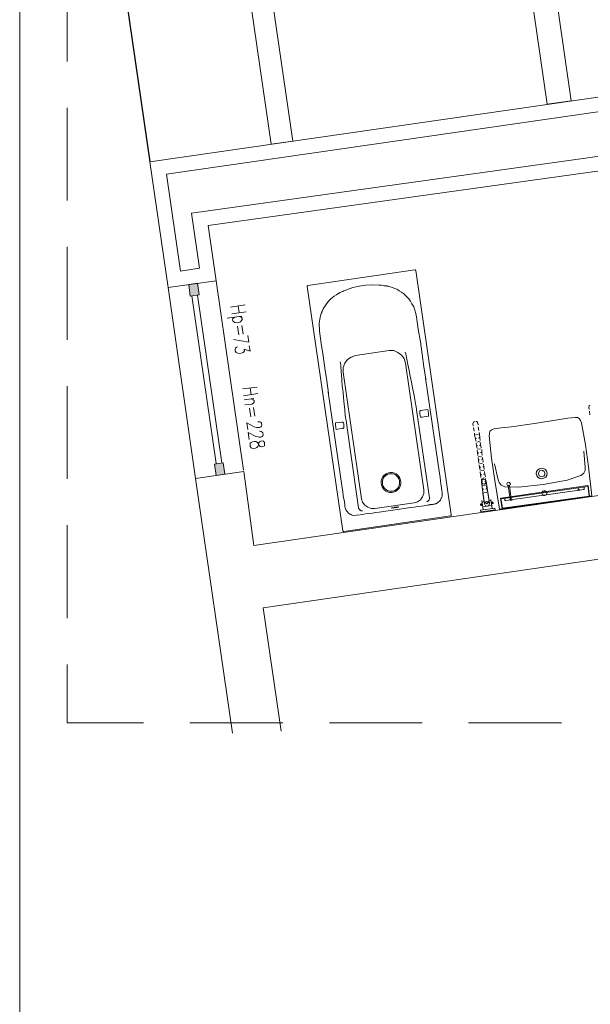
# Model space of a CAD drawing. Header units: millimetres. Extents: x -1256 to 4744, y -2264 to 706.
# Tile 1 of 62: x -1107 to -717, y -1590 to -917. Entities that reach past the tile are written whole.
import ezdxf

# ---------------------------------------------------------------- set-up
doc = ezdxf.new("R2010")
doc.units = ezdxf.units.MM
doc.header["$LTSCALE"] = 0.2
for name, color, linetype in [('A-widok', 41, 'Continuous'), ('A-ściany', 140, 'Continuous'), ('C00-00-00', 7, 'Continuous')]:
    doc.layers.add(name, color=color, linetype=linetype)
doc.layers.add('C97-97-97', color=7, linetype='Continuous', true_color=0x979797)

msp = doc.modelspace()

# ---------------------------------------------------------------- hatches: boundary and pattern name
at = {"layer": 'C00-00-00'}
h = msp.add_hatch(color=256, dxfattribs=at)
h.dxf.hatch_style = 2
h.paths.add_polyline_path([(-990.538, -1105.924), (-991.514, -1097.91), (-985.613, -1097.039)])
h = msp.add_hatch(color=256, dxfattribs=at)
h.dxf.hatch_style = 2
h.paths.add_polyline_path([(-990.538, -1105.924), (-984.432, -1105.04), (-985.613, -1097.039)])
h = msp.add_hatch(color=256, dxfattribs=at)
h.dxf.hatch_style = 2
h.paths.add_polyline_path([(-972.727, -1228.498), (-973.858, -1220.704), (-967.998, -1219.834)])
h = msp.add_hatch(color=256, dxfattribs=at)
h.dxf.hatch_style = 2
h.paths.add_polyline_path([(-972.727, -1228.498), (-966.826, -1227.627), (-967.998, -1219.834)])

# ---------------------------------------------------------------- linework, layer by layer
at = {"layer": 'A-widok'}
msp.add_lwpolyline([(87.565, -511.605), (40.407, -587.525), (-53.5, -495.75), (-1071.821, -642.926), (-1018.172, -1013.827)], dxfattribs=at)
at = {"layer": 'A-ściany', "lineweight": 0}
for points in [[(-730.05, -972.185), (-765.945, -723.075), (-722.909, -716.768), (-725.604, -698.372), (-973.859, -734.751), (-935.189, -1001.81), (-920.453, -999.733), (-956.505, -751), (-782.549, -725.508), (-746.495, -974.54)], [(-1018.172, -1013.827), (-1005.631, -1099.951), (-972.756, -1095.249), (-978.32, -1057.551), (-496.706, -990.205), (-503.934, -939.535), (-612.339, -955.186)], [(-1006.842, -1022.287), (-997.179, -1088.647), (-984.108, -1086.777), (-989.677, -1049.049), (-508.014, -981.695), (-512.414, -950.856), (-610.911, -965.077)]]:
    msp.add_lwpolyline(points, close=True, dxfattribs=at)
msp.add_lwpolyline([(-961.598, -1404.936), (-986.809, -1230.545), (-953.961, -1225.838), (-947.062, -1276.402), (-481.599, -1209.016), (-495.942, -1110.661), (-479.497, -1108.306), (-462.273, -1226.458), (-426.663, -1221.215), (-423.458, -1243.966), (-940.681, -1319.151), (-928.41, -1403.605)], dxfattribs=at)
at = {"layer": 'C00-00-00', "lineweight": 0}
for points in [[(4707.82, -2229.342), (4707.82, 670.495), (-1107.103, 670.495), (-1107.103, -2229.342)], [(-990.538, -1105.924), (-984.432, -1105.04), (-985.613, -1097.039), (-991.514, -1097.91)], [(-939.733, -1205.989), (-940.388, -1204.96), (-941.459, -1204.79), (-942.309, -1205.037), (-943.151, -1205.492), (-943.534, -1206.142), (-943.883, -1207.638), (-944.29, -1208.714), (-945.083, -1209.381), (-945.924, -1209.84), (-947.387, -1210.112), (-948.458, -1209.942), (-948.924, -1209.535), (-949.571, -1208.713), (-949.622, -1207.446), (-949.46, -1206.38), (-948.823, -1205.932), (-948.023, -1205.474), (-946.519, -1205.205), (-945.693, -1205.381), (-944.605, -1205.976), (-943.909, -1207.004), (-943.245, -1208.251), (-942.778, -1208.654), (-941.739, -1209.038), (-940.89, -1208.791), (-939.844, -1208.323), (-939.682, -1207.261)], [(-973.858, -1220.704), (-967.998, -1219.834), (-966.826, -1227.627), (-972.727, -1228.498)], [(-750.661, -1224.886), (-751.707, -1225.354), (-752.277, -1226.437), (-752.439, -1227.5), (-751.98, -1228.754), (-751.096, -1229.353), (-749.82, -1229.515), (-748.775, -1229.047), (-747.991, -1228.169), (-748.042, -1226.902), (-748.493, -1225.859), (-749.386, -1225.048)], [(-789.998, -1231.126), (-791.239, -1231.811), (-791.393, -1233.086), (-790.737, -1234.12), (-789.658, -1234.502), (-788.416, -1233.814), (-788.263, -1232.539), (-788.918, -1231.505)], [(-778.035, -1244.627), (-718.648, -1236.105), (-718.674, -1235.467), (-778.06, -1243.993)], [(-772.967, -1233.194), (-773.808, -1233.654), (-773.978, -1234.508), (-773.536, -1235.338), (-772.669, -1235.516), (-771.827, -1235.056), (-771.657, -1234.202), (-772.141, -1233.374)], [(-748.581, -1238.996), (-749.43, -1239.243), (-749.814, -1239.893), (-750.016, -1240.961), (-749.737, -1241.797), (-748.903, -1242.185), (-748.036, -1242.363), (-747.195, -1241.908), (-746.607, -1241.246), (-746.641, -1240.404), (-746.879, -1239.566), (-747.763, -1238.963)], [(-725.74, -1238.927), (-724.236, -1238.658), (-724.245, -1238.446), (-725.748, -1238.719)], [(-725.137, -1237.634), (-725.333, -1237.855), (-725.307, -1238.488), (-724.899, -1238.472), (-724.703, -1238.251), (-724.72, -1237.83)], [(-721.165, -1236.627), (-721.131, -1237.473)], [(-787.916, -1246.296), (-788.953, -1246.972), (-789.319, -1248.047), (-788.655, -1249.29), (-787.38, -1249.451), (-786.334, -1248.984), (-785.935, -1247.699), (-786.632, -1246.666)], [(-770.39, -1245.381), (-772.066, -1245.448), (-772.074, -1245.235), (-770.603, -1245.176)], [(-848.143, -1250.193), (-848.151, -1249.981), (-848.56, -1249.997), (-848.551, -1250.21), (-850.881, -1250.303), (-850.873, -1250.516), (-852.548, -1250.583), (-852.785, -1250.801), (-853.194, -1250.818), (-851.273, -1250.741), (-851.077, -1250.524), (-849.401, -1250.457), (-849.205, -1250.236)], [(-791.887, -1253.444), (-792.133, -1252.393), (-782.244, -1250.94), (-781.956, -1251.985)], [(-790.748, -1249.161), (-791.053, -1247.691), (-791.462, -1247.707), (-791.402, -1249.187)], [(-783.834, -1248.036), (-784.098, -1246.565), (-784.498, -1246.794), (-784.234, -1248.265)]]:
    msp.add_lwpolyline(points, close=True, dxfattribs=at)
for points in [[(-1074.696, -881.66), (-1074.696, -945.161)], [(-1074.696, -976.908), (-1074.696, -1040.408)], [(-1074.696, -1072.159), (-1074.696, -1135.66)], [(-910.148, -1098.463), (-837.047, -1087.905)], [(-836.213, -1088.293), (-836.417, -1088.301), (-836.426, -1088.093), (-836.639, -1087.888), (-837.047, -1087.905)], [(-836.213, -1088.293), (-812.108, -1255.528)], [(-972.748, -1095.254), (-954.199, -1225)], [(-901.095, -1118.012), (-900.899, -1117.791), (-900.908, -1117.579), (-900.712, -1117.362), (-900.72, -1117.15), (-900.524, -1116.929), (-900.541, -1116.508), (-900.304, -1116.286), (-900.313, -1116.073), (-899.555, -1114.561), (-898.756, -1113.047), (-897.744, -1111.733), (-896.741, -1110.211), (-895.721, -1109.11), (-895.729, -1108.901), (-895.525, -1108.893), (-894.504, -1107.792), (-893.28, -1106.682), (-892.047, -1105.785), (-890.609, -1104.88), (-889.376, -1103.984), (-889.172, -1103.975), (-888.976, -1103.755), (-888.731, -1103.745), (-888.535, -1103.524), (-888.126, -1103.508), (-888.134, -1103.299), (-887.93, -1103.291), (-887.089, -1102.832), (-886.239, -1102.589), (-885.439, -1102.131), (-884.589, -1101.884), (-883.747, -1101.428), (-879.384, -1099.98), (-874.963, -1098.956), (-870.525, -1098.356), (-865.865, -1098.169), (-861.443, -1098.205), (-860.576, -1098.379), (-859.718, -1098.344), (-858.646, -1098.514), (-857.821, -1098.694), (-856.954, -1098.872), (-856.095, -1098.838), (-855.883, -1099.038), (-855.27, -1099.013), (-853.74, -1099.378), (-852.243, -1099.952), (-850.747, -1100.527), (-849.25, -1101.105), (-847.949, -1101.897), (-847.736, -1102.101), (-846.181, -1103.099), (-844.667, -1104.098), (-843.35, -1105.315), (-842.236, -1106.543), (-840.91, -1107.972)], [(-1005.637, -1099.959), (-986.809, -1230.545)], [(-910.148, -1098.463), (-910.353, -1098.471), (-910.344, -1098.684), (-910.54, -1098.9), (-910.532, -1099.113)], [(-886.263, -1266.337), (-910.532, -1099.113)], [(-972.845, -1220.45), (-989.524, -1105.67)], [(-968.815, -1219.867), (-985.495, -1105.083)], [(-829.386, -1162.587), (-830.788, -1154.17), (-831.993, -1145.535), (-833.191, -1137.109), (-834.602, -1128.478), (-835.758, -1120.051), (-836.301, -1117.743), (-837.007, -1115.442), (-837.755, -1113.139), (-838.902, -1111.068), (-840, -1109.204), (-840.254, -1109.006), (-840.467, -1108.802), (-840.475, -1108.589), (-840.688, -1108.385), (-840.901, -1108.184), (-840.91, -1107.972)], [(-953.047, -1111.834), (-962.937, -1113.287)], [(-952.207, -1116.459), (-962.096, -1117.916)], [(-957.69, -1112.442), (-957.054, -1117.075)], [(-895.973, -1172.246), (-897.129, -1163.822), (-898.54, -1155.192), (-899.737, -1146.766), (-900.943, -1138.131), (-902.1, -1129.703), (-902.32, -1124.202), (-902.167, -1122.927), (-902.014, -1121.647), (-901.656, -1120.364), (-901.461, -1119.087), (-901.095, -1118.012)], [(-955.276, -1119.55), (-965.165, -1121.003)], [(-956.739, -1119.818), (-955.659, -1120.2), (-955.021, -1120.809), (-954.978, -1121.868), (-955.362, -1122.518), (-956.186, -1123.398), (-957.436, -1123.87), (-958.49, -1124.125), (-959.97, -1123.972), (-960.813, -1123.371), (-961.492, -1122.763), (-961.731, -1121.926), (-961.356, -1121.063), (-960.319, -1120.387)], [(-958.152, -1126.441), (-957.301, -1132.339)], [(-955.226, -1125.902), (-954.334, -1131.798)], [(-960.983, -1135.454), (-950.509, -1137.364), (-951.145, -1132.73)], [(-950.202, -1139.894), (-949.65, -1143.474), (-953.715, -1142.151), (-953.468, -1143.201), (-953.851, -1143.851), (-954.284, -1144.294), (-955.738, -1144.774), (-956.588, -1145.021), (-958.068, -1144.868), (-959.156, -1144.277), (-959.811, -1143.243), (-959.845, -1142.397), (-959.479, -1141.326), (-959.087, -1140.884), (-958.246, -1140.429)], [(-877.518, -1146.513), (-854.568, -1143.051)], [(-843.413, -1151.712), (-844.153, -1148.561), (-846.176, -1146.104), (-848.582, -1144.293), (-851.372, -1143.131), (-854.568, -1143.051)], [(-843.473, -1144.088), (-843.218, -1145.347), (-842.963, -1146.609), (-842.708, -1147.868), (-842.461, -1148.919), (-842.206, -1150.178), (-841.909, -1151.439), (-841.654, -1152.698), (-840.88, -1156.695), (-840.065, -1160.686), (-839.291, -1164.679), (-838.475, -1168.671), (-837.701, -1172.664), (-836.886, -1176.656), (-836.316, -1180.661)], [(-887.91, -1150.741), (-887.868, -1151.8), (-887.613, -1153.059), (-887.409, -1158.135), (-887.162, -1159.185), (-886.788, -1163.407), (-886.627, -1167.425), (-886.017, -1171.425), (-885.651, -1175.434), (-885.277, -1179.656), (-884.912, -1183.666), (-884.546, -1187.676)], [(-877.518, -1146.513), (-880.427, -1147.477), (-882.893, -1149.267), (-884.925, -1151.682), (-885.869, -1154.684), (-885.946, -1157.863)], [(-830.813, -1238.269), (-843.413, -1151.712)], [(-873.346, -1244.425), (-885.946, -1157.863)], [(-829.656, -1161.964), (-820.038, -1227.246)], [(-1074.696, -1167.41), (-1074.696, -1230.911)], [(-944.856, -1168.065), (-954.754, -1169.31)], [(-949.499, -1168.673), (-948.862, -1173.311)], [(-886.584, -1236.903), (-896.202, -1171.62)], [(-944.229, -1172.486), (-954.159, -1173.945)], [(-947.085, -1175.782), (-953.599, -1176.677)], [(-948.956, -1176.069), (-947.451, -1176.856), (-946.821, -1177.253), (-946.779, -1178.311), (-947.162, -1178.961), (-948.404, -1179.646), (-953.25, -1180.266)], [(-950.01, -1182.465), (-949.119, -1188.361)], [(-947.239, -1182.141), (-946.389, -1188.039)], [(-836.316, -1180.661), (-836.086, -1181.286)], [(-835.748, -1183.602), (-835.782, -1182.756), (-836.044, -1182.345), (-836.086, -1181.286)], [(-835.748, -1183.602), (-835.739, -1183.815)], [(-835.748, -1183.602), (-832.858, -1203.611), (-826.987, -1243.835)], [(-833.621, -1184.577), (-833.63, -1184.365), (-833.384, -1184.355)], [(-833.621, -1184.577), (-833.528, -1186.903), (-833.266, -1187.314), (-833.24, -1187.952), (-833.019, -1188.364)], [(-832.984, -1184.126), (-833.18, -1184.347), (-833.384, -1184.355)], [(-828.137, -1183.51), (-832.984, -1184.126)], [(-832.575, -1184.109), (-832.78, -1184.118)], [(-827.559, -1187.724), (-827.644, -1185.607), (-827.865, -1185.194), (-827.907, -1184.135), (-828.129, -1183.722), (-828.137, -1183.51)], [(-944.315, -1191.767), (-943.702, -1191.743), (-942.835, -1191.921), (-942.173, -1192.107), (-941.739, -1192.724), (-941.483, -1193.987), (-941.858, -1194.85), (-942.291, -1195.289), (-943.091, -1195.746), (-944.154, -1195.789), (-945.225, -1195.619), (-946.713, -1195.257), (-951.9, -1192.497), (-951.101, -1197.124)], [(-891.308, -1192.61), (-888.373, -1192.279), (-886.911, -1192.007), (-886.257, -1191.981)], [(-890.729, -1196.823), (-890.951, -1196.407), (-891.01, -1194.927), (-891.231, -1194.514), (-891.308, -1192.61)], [(-886.257, -1191.981), (-886.052, -1191.973), (-886.044, -1192.186)], [(-885.482, -1195.978), (-885.593, -1193.228), (-885.814, -1192.815), (-885.831, -1192.39), (-886.044, -1192.186)], [(-884.546, -1187.676), (-884.316, -1188.305)], [(-884.316, -1188.305), (-884.24, -1190.206), (-883.978, -1190.621)], [(-883.978, -1190.621), (-883.969, -1190.829)], [(-883.969, -1190.829), (-881.088, -1210.63), (-875.43, -1250.653)], [(-832.806, -1188.569), (-833.01, -1188.577), (-833.019, -1188.364)], [(-827.55, -1187.932), (-831.948, -1188.534), (-832.806, -1188.569)], [(-827.559, -1187.724), (-827.55, -1187.932)], [(-747.441, -1247.002), (-715.851, -1242.559), (-718.12, -1222.734), (-720.202, -1207.568), (-722.929, -1192.637), (-723.61, -1190.969), (-724.315, -1189.724), (-725.821, -1188.937), (-727.3, -1188.788), (-732.352, -1189.412), (-739.307, -1190.538), (-755.089, -1193.079)], [(-943.194, -1198.293), (-942.785, -1198.276), (-941.918, -1198.45), (-941.288, -1198.851), (-940.854, -1199.468), (-940.558, -1200.725), (-940.982, -1201.381), (-941.374, -1201.818), (-942.215, -1202.278), (-943.278, -1202.32), (-944.104, -1202.141), (-945.633, -1201.776), (-950.811, -1199.233), (-950.175, -1203.866)], [(-890.729, -1196.823), (-890.721, -1197.036)], [(-885.883, -1196.203), (-890.721, -1197.036)], [(-886.324, -1196.434), (-886.079, -1196.424), (-886.087, -1196.211)], [(-886.079, -1196.424), (-885.883, -1196.203), (-885.678, -1196.195)], [(-885.482, -1195.978), (-885.474, -1196.187), (-885.678, -1196.195)], [(-782.903, -1196.736), (-784.398, -1197.218), (-785.623, -1198.327), (-785.964, -1200.036)], [(-782.903, -1196.736), (-777.86, -1195.896), (-770.888, -1195.194), (-755.089, -1193.079)], [(-785.964, -1200.036), (-786.109, -1201.524)], [(-786.109, -1201.524), (-784.435, -1216.71), (-782.353, -1231.88)], [(-720.441, -1223.04), (-721.299, -1211.849)], [(-782.394, -1220.652), (-780.032, -1231.574), (-779.343, -1233.45), (-778.008, -1235.091), (-775.382, -1236.259), (-765.874, -1236.512), (-749.2, -1234.788)], [(-721.351, -1226.891), (-720.561, -1225.165), (-720.441, -1223.04)], [(-820.038, -1227.246), (-819.732, -1229.776), (-819.417, -1232.519)], [(-818.245, -1240.307), (-818.509, -1238.836), (-818.781, -1237.152), (-818.84, -1235.673), (-819.104, -1234.197), (-819.417, -1232.519)], [(-785.935, -1247.699), (-788.263, -1232.539)], [(-747.441, -1247.002), (-779.022, -1251.659), (-782.353, -1231.88)], [(-721.351, -1226.891), (-723.368, -1228.667), (-732.781, -1231.796), (-749.2, -1234.788)], [(-885.963, -1242.176), (-886.278, -1239.433), (-886.584, -1236.903)], [(-837.454, -1247.222), (-835.15, -1246.491), (-833.076, -1245.139), (-831.68, -1243.176), (-830.711, -1240.807), (-830.813, -1238.269)], [(-789.319, -1248.047), (-791.393, -1233.086)], [(-718.429, -1235.457), (-717.519, -1242.835), (-777.355, -1251.379), (-778.469, -1244.01)], [(-718.674, -1235.467), (-717.731, -1242.634), (-777.126, -1250.944), (-778.06, -1243.993)], [(-721.515, -1238.123), (-774.796, -1245.77)], [(-773.077, -1235.532), (-771.682, -1244.798), (-771.674, -1245.006), (-771.216, -1245.201), (-771.02, -1244.98), (-771.029, -1244.772)], [(-772.26, -1235.499), (-771.029, -1244.772)], [(-721.515, -1238.123), (-721.115, -1237.894), (-721.131, -1237.473)], [(-882.283, -1254.313), (-882.496, -1254.113), (-882.717, -1253.696), (-882.971, -1253.498), (-883.184, -1253.293), (-883.405, -1252.876), (-883.618, -1252.676), (-883.839, -1252.259), (-884.093, -1252.057), (-884.314, -1251.644), (-884.323, -1251.431), (-884.544, -1251.019), (-884.57, -1250.381), (-884.791, -1249.968), (-884.85, -1248.484), (-885.123, -1246.801), (-885.386, -1245.329), (-885.691, -1243.859), (-885.963, -1242.176)], [(-873.346, -1244.425), (-872.64, -1246.726), (-871.083, -1248.784), (-869.103, -1250.186), (-866.731, -1251.152), (-864.197, -1251.05)], [(-826.987, -1243.835), (-826.962, -1244.468), (-827.149, -1244.902), (-827.141, -1245.114), (-827.377, -1245.332), (-827.369, -1245.545), (-827.565, -1245.766), (-827.761, -1245.986), (-827.957, -1246.203), (-828.161, -1246.211), (-828.357, -1246.432), (-828.602, -1246.442), (-828.798, -1246.662)], [(-819.513, -1245.443), (-819.905, -1245.88), (-820.337, -1246.323), (-820.933, -1246.773), (-821.366, -1247.212), (-821.971, -1247.449)], [(-819.513, -1245.443), (-819.521, -1245.23), (-819.317, -1245.222)], [(-818.245, -1240.307), (-818.169, -1242.212), (-818.365, -1242.433), (-818.348, -1242.854), (-818.535, -1243.287), (-818.527, -1243.495), (-818.714, -1243.929), (-818.951, -1244.147), (-819.138, -1244.58), (-819.13, -1244.793), (-819.317, -1245.222)], [(-790.221, -1252.108), (-791.138, -1245.578)], [(-789.583, -1246.572), (-790.483, -1240.467)], [(-787.108, -1239.906), (-786.248, -1246.016), (-787.643, -1247.98), (-789.583, -1246.572)], [(-784.99, -1245.753), (-786.248, -1246.016)], [(-784.115, -1251.224), (-785.024, -1244.907)], [(-775.509, -1244.313), (-775.467, -1245.371)], [(-775.467, -1245.371), (-775.509, -1244.313)], [(-775.467, -1245.371), (-775.254, -1245.576), (-774.796, -1245.77)], [(-875.43, -1250.653), (-875.421, -1250.861), (-875.208, -1251.066), (-875.2, -1251.278), (-874.987, -1251.483), (-874.979, -1251.691), (-874.766, -1251.895), (-874.553, -1252.1), (-874.299, -1252.303), (-874.095, -1252.294), (-873.882, -1252.495), (-873.669, -1252.699), (-872.811, -1252.665)], [(-864.197, -1251.05), (-837.454, -1247.222)], [(-839.657, -1250.488), (-861.348, -1253.687)], [(-839.657, -1250.488), (-837.336, -1250.182), (-835.014, -1249.88), (-832.693, -1249.574), (-830.576, -1249.276), (-828.255, -1248.97), (-827.855, -1248.745), (-826.588, -1248.694), (-826.187, -1248.465), (-824.675, -1248.405), (-824.275, -1248.176)], [(-824.275, -1248.176), (-823.417, -1248.141), (-823.016, -1247.913), (-822.608, -1247.896), (-822.371, -1247.678), (-822.166, -1247.67), (-821.971, -1247.449)], [(-791.411, -1248.979), (-791.819, -1248.995), (-791.828, -1248.782), (-792.073, -1248.792), (-792.09, -1248.367), (-791.853, -1248.149), (-791.862, -1247.936), (-791.657, -1247.928)], [(-791.445, -1248.133), (-791.044, -1247.904)], [(-791.419, -1248.766), (-791.01, -1248.75)], [(-789.583, -1246.572), (-790.85, -1246.623)], [(-784.405, -1249.119), (-790.51, -1249.999)], [(-783.876, -1246.982), (-784.489, -1247.006)], [(-783.842, -1247.828), (-784.251, -1247.844)], [(-783.842, -1247.828), (-783.393, -1247.81), (-783.427, -1246.964), (-783.672, -1246.973), (-783.68, -1246.761), (-783.885, -1246.769)], [(-885.584, -1266.944), (-812.532, -1256.179)], [(-882.283, -1254.313), (-882.079, -1254.305), (-882.07, -1254.518)], [(-879.027, -1255.878), (-879.69, -1255.695), (-880.352, -1255.509), (-880.982, -1255.109), (-881.399, -1254.917), (-882.07, -1254.518)], [(-879.027, -1255.878), (-876.943, -1255.794)], [(-876.943, -1255.794), (-874.417, -1255.484), (-872.709, -1255.203)], [(-872.709, -1255.203), (-870.592, -1254.905), (-868.312, -1254.601), (-865.991, -1254.299), (-863.669, -1253.993), (-861.348, -1253.687)], [(-812.532, -1256.179), (-812.287, -1256.169), (-812.091, -1255.949), (-812.108, -1255.528)], [(-1074.696, -1262.661), (-1074.696, -1326.162)], [(-886.263, -1266.337), (-886.246, -1266.762), (-886.042, -1266.754), (-885.788, -1266.952), (-885.584, -1266.944)], [(-1074.696, -1357.908), (-1074.696, -1397.918), (-1022.419, -1397.918)], [(-990.677, -1397.918), (-927.193, -1397.918)], [(-895.41, -1397.918), (-831.925, -1397.918)], [(-800.183, -1397.918), (-736.657, -1397.918)]]:
    msp.add_lwpolyline(points, dxfattribs=at)
for centre, major_axis, ratio in [((-853.26, -1233.344), (-0.276, 6.875), 0.983948), ((-750.22, -1227.2), (-3.699, -0.148), 0.971823), ((-853.26, -1233.344), (-0.242, 6.029), 0.979661)]:
    msp.add_ellipse(centre, major_axis=major_axis, ratio=ratio, start_param=0, end_param=6.283185, dxfattribs=at)
at = {"layer": 'C97-97-97', "lineweight": 0}
for points in [[(-717.037, -1180.324), (-717.674, -1180.775), (-718.04, -1181.846)], [(-717.776, -1183.321), (-718.04, -1181.846)], [(-717.215, -1187.11), (-717.521, -1184.58)], [(-796.252, -1191.553), (-796.889, -1192), (-797.246, -1193.287)], [(-793.871, -1192.726), (-794.567, -1191.694), (-795.189, -1191.51)], [(-796.991, -1194.546), (-797.246, -1193.287)], [(-796.389, -1198.338), (-796.736, -1195.805)], [(-793.871, -1192.726), (-793.616, -1193.985)], [(-793.565, -1195.256), (-793.259, -1197.786)], [(-793.003, -1199.049), (-792.707, -1200.306), (-792.606, -1202.845)], [(-795.581, -1203.177), (-796.074, -1201.076), (-796.134, -1199.596)], [(-795.581, -1203.177), (-794.722, -1203.142)], [(-795.581, -1203.177), (-795.3, -1205.069)], [(-795.478, -1200.63), (-793.361, -1200.333)], [(-794.621, -1205.676), (-792.749, -1205.393)], [(-793.464, -1202.879), (-792.606, -1202.845)], [(-792.333, -1204.528), (-792.606, -1202.845)], [(-792.002, -1207.692), (-792.283, -1205.795)], [(-795.045, -1206.332), (-794.723, -1208.227)], [(-794.723, -1208.227), (-794.119, -1207.99)], [(-794.723, -1208.227), (-794.451, -1209.911)], [(-794.4, -1211.178), (-794.119, -1213.074)], [(-794.017, -1210.528), (-792.104, -1210.238)], [(-792.647, -1207.931), (-792.002, -1207.692)], [(-792.003, -1212.776), (-791.185, -1212.744)], [(-791.517, -1209.58), (-792.002, -1207.692)], [(-791.185, -1212.744), (-791.262, -1210.839)], [(-790.864, -1214.638), (-791.185, -1212.744)], [(-794.119, -1213.074), (-793.261, -1213.04)], [(-794.119, -1213.074), (-793.839, -1214.967)], [(-793.584, -1216.229), (-793.507, -1218.134)], [(-793.507, -1218.134), (-792.657, -1217.887)], [(-793.507, -1218.134), (-793.227, -1220.026)], [(-793.405, -1215.584), (-791.288, -1215.29)], [(-791.39, -1217.836), (-790.541, -1217.589)], [(-790.541, -1217.589), (-790.813, -1215.906)], [(-790.26, -1219.486), (-790.541, -1217.589)], [(-792.93, -1221.288), (-792.658, -1222.972)], [(-792.658, -1222.972), (-791.8, -1222.937)], [(-792.658, -1222.972), (-792.378, -1224.864)], [(-792.556, -1220.425), (-790.643, -1220.136)], [(-792.327, -1226.135), (-792.046, -1228.032)], [(-791.943, -1225.485), (-789.827, -1225.187)], [(-790.541, -1222.674), (-789.928, -1222.649)], [(-789.724, -1222.641), (-790.005, -1220.745)], [(-789.648, -1224.546), (-789.724, -1222.641)], [(-789.071, -1227.699), (-789.392, -1225.805)], [(-792.046, -1228.032), (-791.188, -1227.997)], [(-792.046, -1228.032), (-791.765, -1229.924)], [(-791.469, -1231.185), (-791.189, -1233.078)], [(-791.189, -1233.078), (-790.584, -1232.845)], [(-791.189, -1233.078), (-790.908, -1234.974)], [(-791.086, -1230.535), (-789.214, -1230.247)], [(-789.929, -1227.734), (-789.071, -1227.699)], [(-789.112, -1232.786), (-788.467, -1232.547)], [(-788.594, -1229.375), (-789.071, -1227.699)], [(-788.467, -1232.547), (-788.543, -1230.642)], [(-788.186, -1234.443), (-788.467, -1232.547)], [(-790.857, -1236.245), (-790.585, -1237.929)], [(-790.585, -1237.929), (-789.726, -1237.895)], [(-790.185, -1242.785), (-790.483, -1240.467), (-790.585, -1237.929)], [(-790.482, -1235.383), (-788.57, -1235.093)], [(-788.468, -1237.631), (-787.65, -1237.599)], [(-787.65, -1237.599), (-787.931, -1235.702)], [(-787.65, -1237.599), (-787.099, -1240.119), (-786.801, -1242.436)], [(-789.583, -1246.572), (-789.93, -1244.044)], [(-789.829, -1240.441), (-787.753, -1240.145)], [(-786.546, -1243.695), (-786.248, -1246.016)]]:
    msp.add_lwpolyline(points, dxfattribs=at)

doc.saveas('drawing.dxf')
